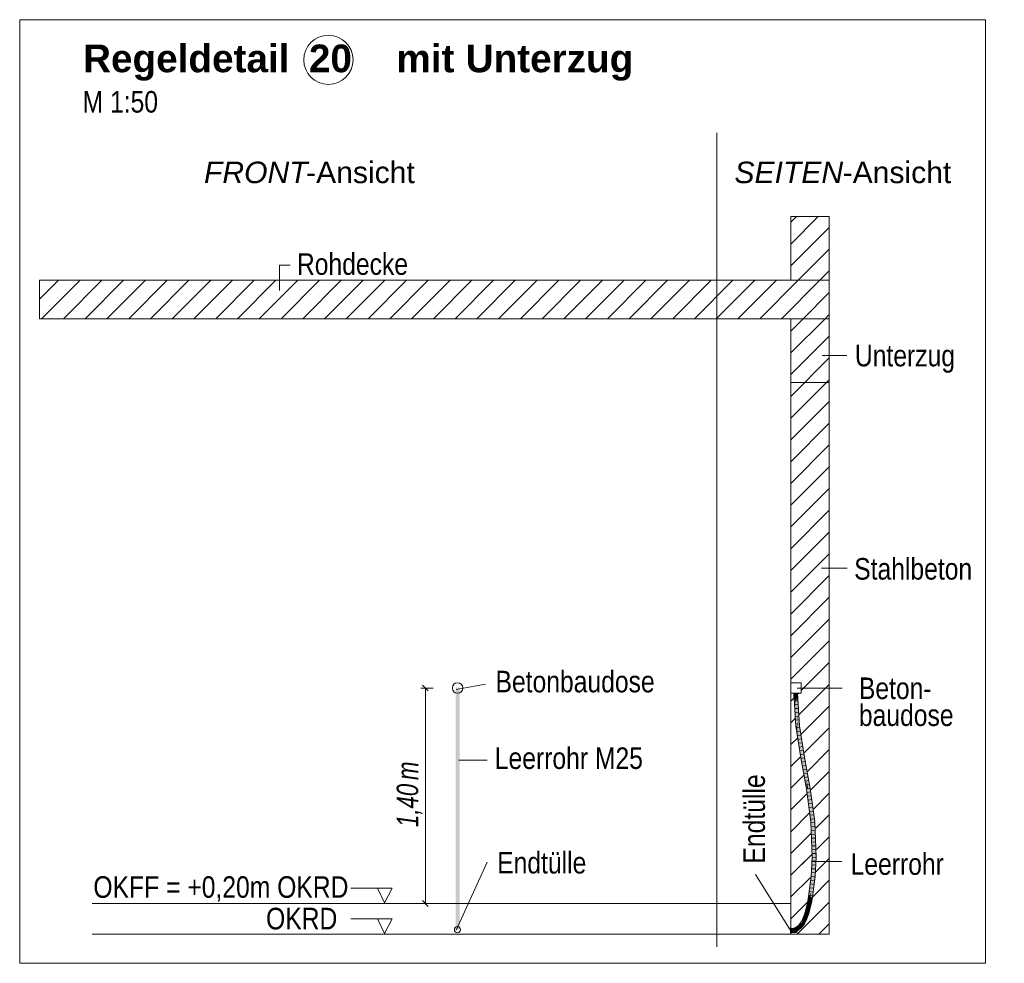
# Model space of a CAD drawing. Extents: x -620 to 3480, y 62 to 1112.
# Tile 56 of 76: x 150 to 214, y 565 to 626. Entities that reach past the tile are written whole.
import ezdxf
from ezdxf.lldxf.tags import DXFTag

# ---------------------------------------------------------------- set-up
doc = ezdxf.new("R2010")
doc.units = 0
doc.layers.get('0').update_dxf_attribs({"lineweight": 13})
for name, color, linetype, lineweight, true_color in [('E_Aussparung Bemaßung-A06GA2TP8I', 5, 'Continuous', 9, 0x0000ff), ('E_Betonbaudose', 1, 'Continuous', 13, 0xff0000), ('E_Detail_Beschriftung', 7, 'Continuous', 13, 0x009900), ('E_Detail_Wandschraffur', 7, 'Continuous', 5, 0xc0c0c0), ('E_Leerrohr 25-A06GA2TQ8I', 7, 'Continuous', 9, 0xff8000), ('E_Leerrohr 25-Shading', 7, 'Continuous', 9, 0xff8000), ('E_Leerrohr Beschriftung', 1, 'Continuous', 9, 0xff0000)]:
    doc.layers.add(name, color=color, linetype=linetype, lineweight=lineweight, true_color=true_color)
doc.layers.add('E_Detail_Linie_Text_Bem', color=7, linetype='Continuous', lineweight=13)
doc.styles.get("Standard").update_dxf_attribs({"font": 'ARIALN.TTF'})
tags = doc.linetypes.add('fein_strichliert', pattern=[4, 1, -2, 1]).pattern_tags.tags
tags[8:9] = [DXFTag(74, 4), DXFTag(75, 0), DXFTag(340, '0'), DXFTag(46, 0.0), DXFTag(50, 0.0), DXFTag(44, 0.0), DXFTag(45, 0.0)]
tags[6:7] = [DXFTag(74, 4), DXFTag(75, 0), DXFTag(340, '0'), DXFTag(46, 0.0), DXFTag(50, 0.0), DXFTag(44, 0.0), DXFTag(45, 0.0)]
tags[4:5] = [DXFTag(74, 4), DXFTag(75, 0), DXFTag(340, '0'), DXFTag(46, 0.0), DXFTag(50, 0.0), DXFTag(44, 0.0), DXFTag(45, 0.0)]
tags = doc.linetypes.add('fein_strichliert-A06GA2TT8I', pattern=[4, 1, -2, 1]).pattern_tags.tags
tags[8:9] = [DXFTag(74, 4), DXFTag(75, 0), DXFTag(340, '0'), DXFTag(46, 0.0), DXFTag(50, 0.0), DXFTag(44, 0.0), DXFTag(45, 0.0)]
tags[6:7] = [DXFTag(74, 4), DXFTag(75, 0), DXFTag(340, '0'), DXFTag(46, 0.0), DXFTag(50, 0.0), DXFTag(44, 0.0), DXFTag(45, 0.0)]
tags[4:5] = [DXFTag(74, 4), DXFTag(75, 0), DXFTag(340, '0'), DXFTag(46, 0.0), DXFTag(50, 0.0), DXFTag(44, 0.0), DXFTag(45, 0.0)]
tags = doc.linetypes.add('STRICHPUNKT2-A06GA2TR8I', pattern=[12.7, 6.35, -3.175, 0, -3.175]).pattern_tags.tags
tags[10:11] = [DXFTag(74, 4), DXFTag(75, 0), DXFTag(340, '0'), DXFTag(46, 0.0), DXFTag(50, 0.0), DXFTag(44, 0.0), DXFTag(45, 0.0)]
tags[8:9] = [DXFTag(74, 4), DXFTag(75, 0), DXFTag(340, '0'), DXFTag(46, 0.0), DXFTag(50, 0.0), DXFTag(44, 0.0), DXFTag(45, 0.0)]
tags[6:7] = [DXFTag(74, 4), DXFTag(75, 0), DXFTag(340, '0'), DXFTag(46, 0.0), DXFTag(50, 0.0), DXFTag(44, 0.0), DXFTag(45, 0.0)]
tags[4:5] = [DXFTag(74, 4), DXFTag(75, 0), DXFTag(340, '0'), DXFTag(46, 0.0), DXFTag(50, 0.0), DXFTag(44, 0.0), DXFTag(45, 0.0)]

# ---------------------------------------------------------------- blocks, each defined once
blk = doc.blocks.new('Shading-A06GA2BB8I', base_point=(200.35, 737.715))
at = {"layer": 'E_Leerrohr 25-Shading', "color": 32, "true_color": 0xd96d00}
for points in [[(200.119, 582.668), (200.119, 582.662), (200.23, 582.668), (200.23, 582.662)], [(200.184, 582.268), (200.309, 582.268), (200.184, 582.662), (200.309, 582.662)], [(200.23, 582.662), (200.309, 582.662), (200.23, 582.668), (200.309, 582.668)], [(200.322, 582.668), (200.309, 582.668), (200.322, 582.662), (200.309, 582.662)], [(200.309, 582.662), (200.309, 582.268), (200.322, 582.662), (200.322, 582.268)], [(200.354, 582.668), (200.322, 582.668), (200.354, 582.662), (200.322, 582.662)], [(200.322, 582.268), (200.434, 582.268), (200.322, 582.662), (200.434, 582.662)], [(200.354, 582.668), (200.354, 582.662), (200.42, 582.668), (200.42, 582.662)], [(200.42, 582.662), (200.499, 582.662), (200.42, 582.668), (200.499, 582.668)], [(199.987, 567.323), (199.987, 567.434), (199.981, 567.322), (199.981, 567.434)], [(199.981, 567.29), (199.987, 567.29), (199.981, 567.322), (199.987, 567.323)], [(199.981, 567.244), (199.987, 567.244), (199.981, 567.29), (199.987, 567.29)], [(199.987, 567.211), (199.987, 567.244), (199.981, 567.211), (199.981, 567.244)], [(199.981, 567.133), (199.987, 567.133), (199.981, 567.211), (199.987, 567.211)], [(199.981, 567.054), (199.987, 567.054), (199.981, 567.133), (199.987, 567.133)], [(199.987, 567.244), (200.144, 567.369), (199.987, 567.369)], [(199.987, 567.244), (200.209, 567.252), (200.144, 567.369), (200.257, 567.256)], [(200.09, 567.246), (200.19, 567.251), (199.987, 567.244), (200.209, 567.252)], [(199.987, 567.244), (200.334, 567.244), (200.329, 567.25)], [(200.166, 567.149), (200.196, 567.227), (200.123, 567.136), (199.987, 567.244)], [(199.987, 567.244), (200.196, 567.227), (200.09, 567.24)], [(199.987, 567.244), (199.987, 567.119), (200.123, 567.136), (200.103, 567.13)], [(199.987, 567.244), (200.321, 567.23), (200.334, 567.244)], [(199.987, 567.119), (200.144, 567.119), (200.127, 567.132)], [(200.265, 567.248), (200.259, 567.254), (200.09, 567.246)], [(200.246, 567.221), (200.259, 567.233), (200.09, 567.24)], [(200.103, 567.13), (200.127, 567.132), (200.123, 567.136)], [(200.161, 567.136), (200.166, 567.149), (200.127, 567.132), (200.123, 567.136)], [(200.127, 567.132), (200.144, 567.119), (200.161, 567.136)], [(200.144, 567.369), (200.257, 567.256), (200.184, 567.369), (200.228, 567.325)], [(200.144, 567.119), (200.209, 567.119), (200.179, 567.153), (200.272, 567.181)], [(200.166, 567.149), (200.161, 567.136), (200.179, 567.153)], [(200.243, 567.217), (200.196, 567.227), (200.179, 567.153), (200.166, 567.149)], [(200.243, 567.217), (200.179, 567.153), (200.248, 567.183), (200.211, 567.163)], [(200.228, 567.325), (200.209, 567.369), (200.184, 567.369)], [(200.19, 567.251), (200.259, 567.254), (200.209, 567.252)], [(200.243, 567.217), (200.246, 567.221), (200.196, 567.227)], [(200.316, 567.262), (200.381, 567.369), (200.209, 567.369)], [(200.209, 567.369), (200.228, 567.325), (200.316, 567.262), (200.293, 567.26)], [(200.209, 567.252), (200.259, 567.254), (200.257, 567.256)], [(200.381, 567.119), (200.317, 567.195), (200.209, 567.119), (200.272, 567.181)], [(200.211, 567.163), (200.236, 567.17), (200.248, 567.183)], [(200.228, 567.325), (200.257, 567.256), (200.293, 567.26), (200.29, 567.259)], [(200.248, 567.183), (200.236, 567.17), (200.297, 567.207), (200.272, 567.181)], [(200.297, 567.207), (200.321, 567.23), (200.243, 567.217), (200.259, 567.233)], [(200.243, 567.217), (200.248, 567.183), (200.276, 567.211)], [(200.276, 567.211), (200.248, 567.183), (200.294, 567.207)], [(200.248, 567.183), (200.297, 567.207), (200.294, 567.207)], [(200.329, 567.25), (200.317, 567.262), (200.265, 567.248), (200.257, 567.256)], [(200.317, 567.195), (200.31, 567.204), (200.272, 567.181), (200.297, 567.207)], [(200.29, 567.259), (200.317, 567.262), (200.316, 567.262)], [(200.381, 567.198), (200.334, 567.244), (200.381, 567.19), (200.297, 567.207)], [(200.329, 567.199), (200.31, 567.204), (200.317, 567.195)], [(200.381, 567.19), (200.31, 567.204), (200.381, 567.185)], [(200.316, 567.262), (200.329, 567.264), (200.381, 567.369), (200.364, 567.298)], [(200.356, 567.265), (200.356, 567.267), (200.317, 567.262), (200.316, 567.262)], [(200.317, 567.262), (200.334, 567.244), (200.356, 567.265)], [(200.381, 567.172), (200.364, 567.189), (200.317, 567.195), (200.329, 567.199)], [(200.381, 567.172), (200.317, 567.195), (200.381, 567.119)], [(200.329, 567.264), (200.356, 567.267), (200.364, 567.298)], [(200.358, 567.268), (200.334, 567.244), (200.381, 567.27), (200.381, 567.244)], [(200.334, 567.244), (200.381, 567.198), (200.381, 567.244)], [(200.358, 567.268), (200.364, 567.298), (200.356, 567.267)], [(200.356, 567.267), (200.356, 567.265), (200.358, 567.268)], [(200.358, 567.268), (200.381, 567.29), (200.364, 567.298), (200.381, 567.315)], [(200.381, 567.29), (200.358, 567.268), (200.381, 567.27)], [(200.381, 567.315), (200.381, 567.369), (200.364, 567.298)], [(200.381, 567.185), (200.364, 567.189), (200.381, 567.172)]]:
    blk.add_solid(points, dxfattribs=at)
at = {"layer": 'E_Leerrohr 25-Shading', "color": 34, "true_color": 0xb05800}
for points in [[(200.184, 582.662), (200.209, 582.26), (200.211, 582.416)], [(200.184, 582.662), (200.211, 582.416), (200.212, 582.662)], [(200.211, 582.416), (200.209, 582.26), (200.273, 581.836), (200.298, 581.434)], [(200.212, 582.662), (200.211, 582.416), (200.233, 582.471), (200.273, 581.836)], [(200.233, 582.471), (200.221, 582.662), (200.212, 582.662)], [(200.425, 582.317), (200.398, 582.662), (200.411, 582.451)], [(200.398, 582.662), (200.459, 582.261), (200.416, 582.662)], [(200.459, 582.261), (200.398, 582.662), (200.499, 581.627), (200.425, 582.317)], [(200.436, 582.05), (200.478, 581.66), (200.411, 582.451), (200.425, 582.317)], [(200.459, 582.261), (200.434, 582.662), (200.416, 582.662)], [(200.425, 582.317), (200.478, 581.66), (200.499, 581.627), (200.524, 581.225)], [(200.319, 580.515), (200.298, 581.434), (200.209, 582.26)], [(200.491, 581.456), (200.436, 582.05), (200.531, 580.537)], [(200.478, 581.66), (200.436, 582.05), (200.486, 581.554), (200.491, 581.456)], [(200.319, 580.515), (200.352, 580.518), (200.298, 581.434), (200.346, 580.667)], [(200.484, 581.599), (200.478, 581.66), (200.486, 581.554)], [(200.518, 581.16), (200.51, 581.358), (200.486, 581.554), (200.484, 581.599)], [(200.491, 581.456), (200.518, 581.16), (200.486, 581.554)], [(200.518, 581.16), (200.491, 581.456), (200.542, 580.539), (200.531, 580.537)], [(200.524, 581.225), (200.51, 581.358), (200.567, 580.541), (200.518, 581.16)], [(200.542, 580.539), (200.567, 580.541), (200.518, 581.16)], [(200.352, 580.518), (200.319, 580.515), (200.434, 579.769)], [(200.352, 580.518), (200.355, 580.518), (200.346, 580.667)], [(200.459, 579.606), (200.352, 580.518), (200.434, 579.769)], [(200.459, 579.606), (200.371, 580.416), (200.352, 580.518), (200.355, 580.518)], [(200.411, 580.159), (200.371, 580.416), (200.499, 579.349), (200.459, 579.606)], [(200.542, 580.539), (200.531, 580.537), (200.846, 578.503)], [(200.882, 578.509), (200.567, 580.541), (200.846, 578.503), (200.542, 580.539)], [(200.524, 579.186), (200.436, 579.996), (200.499, 579.349), (200.411, 580.159)], [(200.636, 578.467), (200.672, 578.473), (200.524, 579.186), (200.436, 579.996)], [(201.036, 576.464), (200.672, 578.473), (201.005, 576.43), (200.636, 578.467)], [(201.072, 577.46), (200.882, 578.509), (201.036, 577.456), (200.846, 578.503)], [(201.252, 576.469), (201.072, 577.46), (201.216, 576.464), (201.036, 577.456)], [(201.036, 576.464), (201.005, 576.43), (201.039, 576.435)], [(201.039, 576.435), (201.005, 576.43), (201.073, 575.942)], [(201.041, 576.436), (201.036, 576.464), (201.039, 576.435)], [(201.073, 575.942), (201.24, 574.906), (201.039, 576.435), (201.041, 576.436)], [(201.24, 574.906), (201.335, 574.314), (201.041, 576.436)], [(201.299, 574.311), (201.317, 574.312), (201.073, 575.942), (201.24, 574.906)], [(201.252, 576.469), (201.216, 576.464), (201.548, 574.332), (201.511, 574.329)], [(201.317, 574.312), (201.335, 574.314), (201.24, 574.906)], [(201.317, 574.312), (201.299, 574.311), (201.324, 573.682)], [(201.324, 573.682), (201.358, 573.117), (201.317, 574.312), (201.335, 574.314)], [(201.358, 573.117), (201.426, 572.011), (201.335, 574.314)], [(201.593, 573.186), (201.548, 574.332), (201.536, 573.707), (201.511, 574.329)], [(201.358, 573.117), (201.324, 573.682), (201.37, 572.507)], [(201.64, 572.012), (201.536, 573.707), (201.638, 572.012)], [(201.536, 573.707), (201.64, 572.012), (201.536, 573.707), (201.593, 573.186)], [(201.629, 572.012), (201.638, 572.012), (201.583, 572.527), (201.536, 573.707)], [(201.39, 572.01), (201.426, 572.011), (201.37, 572.507), (201.358, 573.117)], [(201.583, 572.527), (201.603, 572.012), (201.611, 572.012)], [(201.426, 572.011), (201.39, 572.01), (201.332, 570.769), (201.32, 570.77)], [(201.356, 570.767), (201.426, 572.011), (201.332, 570.769)], [(201.569, 570.747), (201.603, 572.012), (201.532, 570.751)], [(201.603, 572.012), (201.569, 570.747), (201.611, 572.012), (201.582, 570.979)], [(201.582, 570.979), (201.637, 571.956), (201.611, 572.012), (201.638, 572.012)], [(201.637, 571.956), (201.64, 572.012), (201.638, 572.012)], [(201.151, 569.443), (201.168, 569.441), (201.276, 570.425), (201.221, 569.815)], [(201.221, 569.815), (201.187, 569.438), (201.356, 570.767)], [(201.276, 570.425), (201.221, 569.815), (201.332, 570.769), (201.356, 570.767)], [(201.332, 570.769), (201.32, 570.77), (201.276, 570.425)], [(201.49, 570.415), (201.362, 569.415), (201.387, 569.412)], [(201.399, 569.41), (201.49, 570.415), (201.387, 569.412)], [(201.49, 570.415), (201.399, 569.41), (201.47, 569.974)], [(201.49, 570.415), (201.49, 570.415), (201.569, 570.747), (201.47, 569.974)], [(201.49, 570.415), (201.569, 570.747), (201.532, 570.751)], [(201.168, 569.441), (201.187, 569.438), (201.221, 569.815)], [(200.933, 568.43), (200.939, 568.428), (201.057, 568.928), (201.007, 568.641)], [(201.057, 568.928), (201.007, 568.641), (201.065, 568.926), (201.046, 568.764)], [(201.038, 568.7), (201.092, 568.92), (201.065, 568.926)], [(201.074, 569.018), (201.057, 568.928), (201.065, 568.926)], [(201.069, 568.968), (201.065, 568.926), (201.09, 568.935), (201.087, 568.921)], [(201.077, 569.002), (201.074, 569.018), (201.069, 568.968)], [(201.069, 568.968), (201.09, 568.935), (201.077, 569.002)], [(201.074, 569.018), (201.077, 569.002), (201.107, 569.185), (201.117, 569.183)], [(201.117, 569.183), (201.077, 569.002), (201.14, 569.179), (201.09, 568.935)], [(201.087, 568.921), (201.092, 568.92), (201.09, 568.935)], [(201.09, 568.935), (201.092, 568.92), (201.14, 569.179), (201.143, 569.179)], [(201.168, 569.441), (201.151, 569.443), (201.117, 569.183), (201.107, 569.185)], [(201.117, 569.183), (201.14, 569.179), (201.168, 569.441), (201.187, 569.438)], [(201.3, 568.872), (201.265, 568.88), (201.172, 568.357), (201.137, 568.367)], [(201.14, 569.179), (201.143, 569.179), (201.187, 569.438)], [(201.3, 568.872), (201.316, 569.147), (201.265, 568.88)], [(201.3, 568.872), (201.331, 569.03), (201.316, 569.147), (201.349, 569.141)], [(201.387, 569.412), (201.362, 569.415), (201.349, 569.141), (201.316, 569.147)], [(201.331, 569.03), (201.353, 569.14), (201.349, 569.141)], [(201.353, 569.14), (201.399, 569.41), (201.349, 569.141), (201.387, 569.412)], [(200.768, 567.99), (200.792, 567.98), (200.904, 568.354), (200.827, 568.068)], [(200.827, 568.068), (200.802, 567.975), (200.968, 568.419)], [(200.904, 568.354), (200.827, 568.068), (200.939, 568.428), (200.968, 568.419)], [(200.939, 568.428), (200.933, 568.43), (200.904, 568.354)], [(200.939, 568.428), (200.968, 568.419), (201.007, 568.641)], [(201.007, 568.641), (200.968, 568.419), (201.046, 568.764), (201.038, 568.7)], [(201.074, 568.096), (201.172, 568.357), (201.038, 568.102), (201.137, 568.367)], [(200.499, 567.589), (200.482, 567.57), (200.486, 567.567)], [(200.491, 567.561), (200.524, 567.616), (200.486, 567.567), (200.499, 567.589)], [(200.518, 567.588), (200.524, 567.616), (200.496, 567.568)], [(200.496, 567.568), (200.512, 567.564), (200.518, 567.588)], [(200.512, 567.564), (200.507, 567.544), (200.585, 567.634), (200.589, 567.631)], [(200.576, 567.641), (200.518, 567.588), (200.585, 567.634), (200.512, 567.564)], [(200.524, 567.616), (200.518, 567.588), (200.56, 567.654), (200.576, 567.641)], [(200.685, 567.803), (200.672, 567.811), (200.56, 567.653), (200.56, 567.654)], [(200.56, 567.653), (200.576, 567.641), (200.685, 567.803), (200.698, 567.795)], [(200.698, 567.795), (200.576, 567.641), (200.703, 567.792), (200.585, 567.634)], [(200.792, 567.98), (200.768, 567.99), (200.685, 567.803), (200.672, 567.811)], [(200.685, 567.803), (200.698, 567.795), (200.792, 567.98), (200.802, 567.975)], [(200.756, 567.499), (200.885, 567.68), (200.754, 567.558), (200.854, 567.699)], [(200.792, 567.98), (200.802, 567.975), (200.827, 568.068)], [(200.885, 567.68), (200.965, 567.907), (200.854, 567.699)], [(200.885, 567.68), (200.94, 567.783), (200.965, 567.907), (200.989, 567.896)], [(200.94, 567.783), (200.998, 567.892), (200.989, 567.896)], [(200.965, 567.907), (200.989, 567.896), (201.038, 568.102), (201.052, 568.1)], [(200.989, 567.896), (200.998, 567.892), (201.052, 568.1), (201.074, 568.096)], [(200.079, 567.337), (200.075, 567.374), (199.987, 567.332), (199.987, 567.369)], [(200.103, 567.125), (200.099, 567.162), (199.987, 567.119), (199.987, 567.155)], [(200.079, 567.337), (200.144, 567.386), (200.075, 567.374)], [(200.079, 567.337), (200.166, 567.353), (200.144, 567.386), (200.158, 567.383)], [(200.103, 567.125), (200.207, 567.181), (200.099, 567.162)], [(200.207, 567.181), (200.103, 567.125), (200.209, 567.171), (200.144, 567.133)], [(200.158, 567.383), (200.157, 567.388), (200.144, 567.386)], [(200.144, 567.133), (200.209, 567.144), (200.209, 567.171), (200.215, 567.147)], [(200.184, 567.397), (200.157, 567.388), (200.188, 567.379), (200.158, 567.383)], [(200.158, 567.383), (200.166, 567.353), (200.188, 567.379)], [(200.188, 567.379), (200.166, 567.353), (200.233, 567.373)], [(200.209, 567.404), (200.184, 567.397), (200.201, 567.394)], [(200.184, 567.397), (200.188, 567.379), (200.201, 567.394)], [(200.247, 567.377), (200.228, 567.391), (200.188, 567.379), (200.201, 567.394)], [(200.247, 567.377), (200.188, 567.379), (200.233, 567.373)], [(200.228, 567.391), (200.209, 567.404), (200.201, 567.394)], [(200.233, 567.189), (200.207, 567.181), (200.209, 567.171)], [(200.238, 567.401), (200.234, 567.412), (200.209, 567.404)], [(200.238, 567.401), (200.209, 567.404), (200.242, 567.389), (200.228, 567.391)], [(200.209, 567.171), (200.212, 567.156), (200.233, 567.189), (200.273, 567.201)], [(200.209, 567.144), (200.215, 567.145), (200.215, 567.147)], [(200.212, 567.156), (200.215, 567.147), (200.273, 567.201), (200.298, 567.208)], [(200.215, 567.145), (200.321, 567.177), (200.298, 567.208), (200.308, 567.212)], [(200.215, 567.145), (200.298, 567.208), (200.215, 567.147)], [(200.228, 567.391), (200.247, 567.377), (200.242, 567.389)], [(200.298, 567.4), (200.322, 567.41), (200.234, 567.412), (200.304, 567.443)], [(200.298, 567.4), (200.234, 567.412), (200.238, 567.401)], [(200.238, 567.401), (200.242, 567.389), (200.298, 567.4), (200.273, 567.389)], [(200.242, 567.389), (200.247, 567.377), (200.273, 567.389)], [(200.322, 567.41), (200.397, 567.5), (200.304, 567.443)], [(200.308, 567.212), (200.321, 567.177), (200.346, 567.228), (200.362, 567.228)], [(200.362, 567.228), (200.321, 567.177), (200.42, 567.228), (200.423, 567.222)], [(200.397, 567.5), (200.322, 567.41), (200.404, 567.49), (200.346, 567.425)], [(200.346, 567.425), (200.371, 567.441), (200.404, 567.49), (200.409, 567.483)], [(200.362, 567.228), (200.371, 567.24), (200.346, 567.228)], [(200.371, 567.24), (200.362, 567.228), (200.414, 567.239), (200.42, 567.228)], [(200.409, 567.483), (200.371, 567.441), (200.417, 567.472), (200.411, 567.465)], [(200.414, 567.239), (200.405, 567.255), (200.371, 567.24)], [(200.434, 567.531), (200.397, 567.5), (200.404, 567.49)], [(200.409, 567.483), (200.459, 567.552), (200.404, 567.49), (200.434, 567.531)], [(200.411, 567.258), (200.405, 567.255), (200.499, 567.27), (200.459, 567.245)], [(200.459, 567.245), (200.405, 567.255), (200.414, 567.239)], [(200.409, 567.483), (200.417, 567.472), (200.459, 567.552), (200.425, 567.483)], [(200.411, 567.465), (200.418, 567.47), (200.417, 567.472)], [(200.436, 567.274), (200.411, 567.258), (200.524, 567.285), (200.499, 567.27)], [(200.414, 567.239), (200.42, 567.228), (200.459, 567.245), (200.434, 567.23)], [(200.417, 567.472), (200.418, 567.47), (200.425, 567.483)], [(200.491, 567.561), (200.418, 567.47), (200.436, 567.485)], [(200.491, 567.561), (200.479, 567.557), (200.418, 567.47), (200.425, 567.483)], [(200.42, 567.228), (200.423, 567.222), (200.434, 567.23)], [(200.479, 567.557), (200.459, 567.552), (200.425, 567.483)], [(200.436, 567.485), (200.507, 567.544), (200.491, 567.561)], [(200.524, 567.285), (200.543, 567.297), (200.436, 567.274), (200.522, 567.326)], [(200.482, 567.57), (200.459, 567.552), (200.486, 567.567), (200.479, 567.557)], [(200.479, 567.557), (200.491, 567.561), (200.486, 567.567)], [(200.496, 567.568), (200.491, 567.561), (200.512, 567.564), (200.499, 567.552)], [(200.499, 567.552), (200.507, 567.544), (200.512, 567.564)], [(200.638, 567.406), (200.629, 567.416), (200.537, 567.306), (200.522, 567.326)], [(200.543, 567.297), (200.654, 567.389), (200.537, 567.306), (200.638, 567.406)], [(200.729, 567.52), (200.727, 567.521), (200.638, 567.406), (200.629, 567.416)], [(200.638, 567.406), (200.734, 567.516), (200.729, 567.52)], [(200.638, 567.406), (200.654, 567.389), (200.734, 567.516), (200.681, 567.418)], [(200.681, 567.418), (200.756, 567.499), (200.734, 567.516)], [(200.754, 567.558), (200.727, 567.521), (200.729, 567.52)], [(200.734, 567.516), (200.756, 567.499), (200.754, 567.558)]]:
    blk.add_solid(points, dxfattribs=at)
at = {"layer": 'E_Leerrohr 25-Shading', "color": 30, "true_color": 0xf57b00}
for points in [[(200.241, 582.662), (200.221, 582.662), (200.233, 582.471)], [(200.233, 582.471), (200.273, 581.836), (200.241, 582.662), (200.276, 581.91)], [(200.309, 582.662), (200.241, 582.662), (200.276, 581.91)], [(200.309, 582.662), (200.276, 581.91), (200.322, 581.976), (200.298, 581.434)], [(200.322, 581.976), (200.334, 582.26), (200.309, 582.662)], [(200.327, 582.662), (200.309, 582.662), (200.334, 582.26)], [(200.334, 582.26), (200.352, 582.662), (200.327, 582.662)], [(200.352, 582.662), (200.334, 582.26), (200.436, 582.05), (200.414, 581.56)], [(200.352, 582.662), (200.436, 582.05), (200.398, 582.662)], [(200.273, 581.836), (200.298, 581.434), (200.276, 581.91)], [(200.298, 581.434), (200.346, 580.667), (200.322, 581.976)], [(200.346, 580.667), (200.334, 582.26), (200.322, 581.976)], [(200.346, 580.667), (200.355, 580.518), (200.334, 582.26), (200.366, 580.52)], [(200.374, 581.626), (200.334, 582.26), (200.394, 580.523), (200.366, 580.52)], [(200.414, 581.56), (200.334, 582.26), (200.399, 581.224)], [(200.414, 581.56), (200.531, 580.537), (200.436, 582.05)], [(200.399, 581.224), (200.374, 581.626), (200.412, 580.525), (200.394, 580.523)], [(200.443, 580.528), (200.531, 580.537), (200.399, 581.224), (200.414, 581.56)], [(200.443, 580.528), (200.399, 581.224), (200.406, 580.87)], [(200.366, 580.52), (200.355, 580.518), (200.371, 580.416)], [(200.366, 580.52), (200.371, 580.416), (200.394, 580.523), (200.407, 580.235)], [(200.407, 580.235), (200.371, 580.416), (200.411, 580.159)], [(200.407, 580.235), (200.43, 580.121), (200.394, 580.523), (200.412, 580.525)], [(200.443, 580.528), (200.406, 580.87), (200.417, 580.525), (200.411, 580.567)], [(200.411, 580.567), (200.412, 580.525), (200.417, 580.525)], [(200.412, 580.525), (200.43, 580.121), (200.417, 580.525), (200.759, 578.488)], [(200.759, 578.488), (200.443, 580.528), (200.417, 580.525)], [(200.531, 580.537), (200.443, 580.528), (200.846, 578.503), (200.759, 578.488)], [(200.436, 579.996), (200.43, 580.121), (200.411, 580.159), (200.407, 580.235)], [(200.672, 578.473), (200.759, 578.488), (200.436, 579.996), (200.43, 580.121)], [(201.021, 577.044), (200.759, 578.488), (201.036, 576.464), (200.672, 578.473)], [(201.036, 577.456), (200.846, 578.503), (201.021, 577.044), (200.759, 578.488)], [(201.216, 576.464), (201.036, 577.456), (201.128, 576.45), (201.021, 577.044)], [(201.128, 576.45), (201.021, 577.044), (201.041, 576.436), (201.036, 576.464)], [(201.128, 576.45), (201.041, 576.436), (201.423, 574.321), (201.335, 574.314)], [(201.511, 574.329), (201.216, 576.464), (201.468, 574.325), (201.128, 576.45)], [(201.128, 576.45), (201.423, 574.321), (201.468, 574.325)], [(201.423, 574.321), (201.335, 574.314), (201.515, 572.011), (201.426, 572.011)], [(201.511, 574.329), (201.423, 574.321), (201.603, 572.012), (201.515, 572.011)], [(201.515, 572.011), (201.426, 572.011), (201.444, 570.759), (201.356, 570.767)], [(201.603, 572.012), (201.515, 572.011), (201.532, 570.751), (201.444, 570.759)], [(201.317, 569.761), (201.444, 570.759), (201.187, 569.438), (201.356, 570.767)], [(201.532, 570.751), (201.444, 570.759), (201.362, 569.415), (201.275, 569.427)], [(201.317, 569.761), (201.187, 569.438), (201.227, 569.433)], [(201.275, 569.427), (201.317, 569.761), (201.227, 569.433)], [(201.052, 568.393), (201.178, 568.9), (201.038, 568.7), (201.092, 568.92)], [(201.265, 568.88), (201.178, 568.9), (201.137, 568.367), (201.052, 568.393)], [(201.159, 569.176), (201.143, 569.179), (201.092, 568.92)], [(201.178, 568.9), (201.23, 569.163), (201.092, 568.92), (201.159, 569.176)], [(201.178, 568.9), (201.092, 568.92), (201.092, 568.92)], [(201.194, 569.437), (201.187, 569.438), (201.143, 569.179)], [(201.159, 569.176), (201.227, 569.433), (201.143, 569.179), (201.194, 569.437)], [(201.159, 569.176), (201.143, 569.179), (201.143, 569.179)], [(201.23, 569.163), (201.275, 569.427), (201.159, 569.176), (201.227, 569.433)], [(201.316, 569.147), (201.23, 569.163), (201.265, 568.88), (201.178, 568.9)], [(201.362, 569.415), (201.275, 569.427), (201.316, 569.147), (201.23, 569.163)], [(200.883, 567.941), (200.968, 568.419), (200.802, 567.975)], [(200.883, 567.941), (201.022, 568.314), (200.968, 568.419), (201.027, 568.401)], [(201.137, 568.367), (201.052, 568.393), (200.965, 567.907), (200.883, 567.941)], [(201.038, 568.7), (200.968, 568.419), (201.027, 568.401)], [(201.022, 568.314), (201.052, 568.393), (201.027, 568.401)], [(201.052, 568.393), (201.038, 568.7), (201.027, 568.401)], [(200.603, 567.62), (200.589, 567.631), (200.507, 567.544)], [(200.568, 567.48), (200.658, 567.576), (200.507, 567.544), (200.603, 567.62)], [(200.603, 567.62), (200.774, 567.748), (200.589, 567.631), (200.731, 567.775)], [(200.658, 567.576), (200.778, 567.745), (200.603, 567.62), (200.774, 567.748)], [(200.854, 567.699), (200.778, 567.745), (200.727, 567.521), (200.658, 567.576)], [(200.783, 567.754), (200.883, 567.941), (200.703, 567.792), (200.802, 567.975)], [(200.783, 567.754), (200.703, 567.792), (200.774, 567.748)], [(200.778, 567.745), (200.783, 567.754), (200.774, 567.748)], [(200.965, 567.907), (200.883, 567.941), (200.854, 567.699), (200.778, 567.745)], [(200.089, 567.25), (200.079, 567.337), (199.987, 567.244), (199.987, 567.332)], [(200.099, 567.162), (200.089, 567.25), (199.987, 567.155), (199.987, 567.244)], [(200.169, 567.34), (200.166, 567.353), (200.079, 567.337)], [(200.089, 567.25), (200.186, 567.267), (200.079, 567.337), (200.169, 567.34)], [(200.207, 567.181), (200.186, 567.267), (200.099, 567.162), (200.089, 567.25)], [(200.233, 567.373), (200.166, 567.353), (200.237, 567.363)], [(200.166, 567.353), (200.169, 567.34), (200.237, 567.363), (200.247, 567.341)], [(200.247, 567.341), (200.169, 567.34), (200.256, 567.323), (200.169, 567.34)], [(200.169, 567.34), (200.186, 567.267), (200.256, 567.323), (200.269, 567.292)], [(200.186, 567.267), (200.207, 567.181), (200.269, 567.292), (200.261, 567.268)], [(200.261, 567.268), (200.207, 567.181), (200.233, 567.189)], [(200.233, 567.373), (200.237, 567.363), (200.247, 567.377), (200.251, 567.366)], [(200.277, 567.294), (200.261, 567.268), (200.298, 567.208), (200.233, 567.189)], [(200.237, 567.363), (200.269, 567.292), (200.251, 567.366), (200.277, 567.294)], [(200.274, 567.385), (200.273, 567.389), (200.247, 567.377)], [(200.27, 567.368), (200.281, 567.369), (200.247, 567.377), (200.274, 567.385)], [(200.27, 567.368), (200.247, 567.377), (200.251, 567.366)], [(200.309, 567.309), (200.285, 567.362), (200.251, 567.366), (200.27, 567.368)], [(200.309, 567.309), (200.251, 567.366), (200.277, 567.294)], [(200.261, 567.268), (200.277, 567.294), (200.269, 567.292)], [(200.285, 567.362), (200.281, 567.369), (200.27, 567.368)], [(200.301, 567.393), (200.298, 567.4), (200.274, 567.385), (200.273, 567.389)], [(200.322, 567.347), (200.301, 567.393), (200.285, 567.362), (200.274, 567.385)], [(200.334, 567.32), (200.277, 567.294), (200.303, 567.224)], [(200.277, 567.294), (200.298, 567.208), (200.303, 567.224)], [(200.322, 567.347), (200.285, 567.362), (200.309, 567.309)], [(200.327, 567.4), (200.322, 567.41), (200.301, 567.393), (200.298, 567.4)], [(200.298, 567.208), (200.308, 567.212), (200.303, 567.224)], [(200.334, 567.386), (200.327, 567.4), (200.322, 567.347), (200.301, 567.393)], [(200.308, 567.212), (200.334, 567.32), (200.303, 567.224)], [(200.334, 567.32), (200.308, 567.212), (200.371, 567.24)], [(200.309, 567.309), (200.334, 567.32), (200.322, 567.347)], [(200.327, 567.4), (200.339, 567.403), (200.322, 567.41), (200.344, 567.42)], [(200.322, 567.347), (200.334, 567.32), (200.334, 567.386), (200.348, 567.361)], [(200.334, 567.386), (200.339, 567.403), (200.327, 567.4)], [(200.348, 567.361), (200.371, 567.441), (200.334, 567.386), (200.346, 567.425)], [(200.334, 567.32), (200.363, 567.333), (200.348, 567.361)], [(200.334, 567.32), (200.371, 567.24), (200.363, 567.333), (200.405, 567.255)], [(200.363, 567.333), (200.371, 567.441), (200.348, 567.361)], [(200.406, 567.45), (200.371, 567.441), (200.374, 567.339), (200.363, 567.333)], [(200.405, 567.255), (200.436, 567.274), (200.363, 567.333), (200.399, 567.355)], [(200.411, 567.465), (200.371, 567.441), (200.406, 567.45)], [(200.429, 567.456), (200.406, 567.45), (200.399, 567.355), (200.374, 567.339)], [(200.399, 567.355), (200.47, 567.398), (200.429, 567.456)], [(200.436, 567.274), (200.522, 567.326), (200.399, 567.355), (200.47, 567.398)], [(200.418, 567.47), (200.411, 567.465), (200.429, 567.456), (200.406, 567.45)], [(200.435, 567.479), (200.436, 567.485), (200.418, 567.47)], [(200.429, 567.456), (200.435, 567.479), (200.418, 567.47)], [(200.47, 567.398), (200.436, 567.485), (200.429, 567.456)], [(200.47, 567.398), (200.568, 567.48), (200.436, 567.485), (200.507, 567.544)], [(200.629, 567.416), (200.568, 567.48), (200.522, 567.326), (200.47, 567.398)], [(200.568, 567.48), (200.507, 567.544), (200.507, 567.544)], [(200.727, 567.521), (200.658, 567.576), (200.629, 567.416), (200.568, 567.48)]]:
    blk.add_solid(points, dxfattribs=at)
blk = doc.blocks.new('Referenz-A06GA2TW8I')
at = {"layer": 'E_Aussparung Bemaßung-A06GA2TP8I', "linetype": 'Continuous', "ltscale": 0.13}
for p, q in [((175.943, 582.999), (176.743, 582.999)), ((176.434, 582.809), (176.052, 583.19)), ((176.243, 582.999), (176.243, 568.999)), ((176.543, 568.999), (175.743, 568.999)), ((176.434, 568.809), (176.052, 569.19))]:
    blk.add_line(p, q, dxfattribs=at)
at = {"layer": 'E_Betonbaudose', "linetype": 'Continuous', "ltscale": 0.13}
for p, q in [((199.994, 582.659), (199.994, 583.339)), ((199.994, 583.339), (200.674, 583.339)), ((200.674, 583.339), (200.674, 582.659)), ((200.674, 582.659), (199.994, 582.659))]:
    blk.add_line(p, q, dxfattribs=at)
for centre, radius in [((178.339, 582.999), 0.34), ((178.329, 567.291), 0.2)]:
    blk.add_circle(centre, radius, dxfattribs=at)
at = {"layer": 'E_Detail_Linie_Text_Bem', "linetype": 'fein_strichliert-A06GA2TT8I', "ltscale": 0.65}
for p, q in [((212.647, 626.427), (149.878, 626.427)), ((149.878, 626.427), (149.878, 565.11)), ((212.647, 565.11), (212.647, 626.427)), ((195.185, 566.191), (195.185, 619.071)), ((149.878, 565.11), (209.621, 565.11)), ((209.621, 565.11), (212.647, 565.11))]:
    blk.add_line(p, q, dxfattribs=at)
at = {"layer": 'E_Detail_Linie_Text_Bem', "linetype": 'Continuous', "ltscale": 0.13}
for p, q in [((199.994, 613.634), (202.494, 613.634)), ((199.994, 609.499), (199.994, 613.634)), ((202.494, 613.634), (202.494, 609.499)), ((202.494, 609.499), (151.167, 609.499)), ((151.167, 609.499), (151.167, 606.999)), ((202.494, 609.499), (199.994, 609.499)), ((202.494, 606.999), (202.494, 609.499)), ((151.167, 606.999), (161.56, 606.999)), ((151.167, 606.999), (199.994, 606.999)), ((161.56, 606.999), (202.494, 606.999)), ((199.994, 606.999), (202.494, 606.999)), ((199.994, 595.199), (199.994, 606.999)), ((199.994, 606.978), (202.494, 606.978)), ((199.994, 602.843), (199.994, 606.978)), ((202.494, 606.999), (202.494, 566.999)), ((202.494, 606.978), (202.494, 602.843)), ((202.494, 602.843), (199.994, 602.843)), ((199.994, 594.999), (199.994, 595.199)), ((199.994, 566.999), (199.994, 594.999)), ((154.597, 568.999), (199.957, 568.999)), ((154.597, 566.999), (201.244, 566.999)), ((202.494, 566.999), (199.994, 566.999))]:
    blk.add_line(p, q, dxfattribs=at)
at = {"layer": 'E_Detail_Linie_Text_Bem', "color": 0, "linetype": 'Continuous', "ltscale": 0.13}
for p, q in [((166.768, 608.82), (166.768, 610.468)), ((166.768, 610.468), (167.455, 610.468)), ((203.634, 604.611), (202.039, 604.611)), ((203.662, 590.776), (201.992, 590.776)), ((180.159, 583.254), (178.248, 582.907)), ((200.4, 582.999), (203.338, 582.999)), ((180.262, 578.32), (178.412, 578.32)), ((178.249, 567.27), (180.262, 571.675)), ((201.366, 571.721), (203.298, 571.721)), ((200.051, 567.122), (197.708, 570.874)), ((174.091, 570), (171.407, 570)), ((173.124, 570.003), (173.582, 569.05)), ((173.582, 569.05), (174.091, 570)), ((174.091, 568), (171.407, 568)), ((173.124, 568.003), (173.582, 567.05)), ((173.582, 567.05), (174.091, 568))]:
    blk.add_line(p, q, dxfattribs=at)
at = {"layer": 'E_Detail_Linie_Text_Bem', "linetype": 'Continuous', "ltscale": 0.13}
blk.add_solid([(178.464, 583.029), (178.464, 567.293), (178.214, 583.028), (178.214, 567.293)], dxfattribs=at)
at = {"layer": 'E_Detail_Wandschraffur', "linetype": 'fein_strichliert', "ltscale": 0.13}
for p, q in [((199.994, 611.848), (201.78, 613.634)), ((200.474, 609.499), (202.494, 611.52)), ((151.167, 608.276), (152.391, 609.499)), ((152.719, 606.999), (155.219, 609.499)), ((155.548, 606.999), (158.048, 609.499)), ((158.376, 606.999), (160.876, 609.499)), ((161.205, 606.999), (163.705, 609.499)), ((164.033, 606.999), (166.533, 609.499)), ((166.861, 606.999), (169.361, 609.499)), ((169.69, 606.999), (172.19, 609.499)), ((172.518, 606.999), (175.018, 609.499)), ((175.347, 606.999), (177.847, 609.499)), ((178.175, 606.999), (180.675, 609.499)), ((181.004, 606.999), (183.504, 609.499)), ((183.832, 606.999), (186.332, 609.499)), ((186.66, 606.999), (189.16, 609.499)), ((189.489, 606.999), (191.989, 609.499)), ((192.317, 606.999), (194.817, 609.499)), ((195.146, 606.999), (197.646, 609.499)), ((197.974, 606.999), (200.474, 609.499)), ((200.803, 606.999), (202.494, 608.691)), ((199.994, 606.191), (200.803, 606.999)), ((199.994, 603.363), (202.494, 605.863)), ((199.994, 600.534), (202.494, 603.034)), ((199.994, 597.706), (202.494, 600.206)), ((199.994, 594.878), (202.494, 597.378)), ((199.994, 592.049), (202.494, 594.549)), ((199.994, 589.221), (202.494, 591.721)), ((199.994, 586.392), (202.494, 588.892)), ((199.994, 583.564), (202.494, 586.064)), ((200.539, 581.28), (202.494, 583.235)), ((199.994, 580.735), (200.267, 581.008)), ((200.869, 578.782), (202.494, 580.407)), ((199.994, 577.907), (200.602, 578.515)), ((201.291, 576.375), (202.494, 577.579)), ((199.994, 575.079), (201.043, 576.127)), ((201.626, 573.882), (202.494, 574.75)), ((199.994, 572.25), (201.339, 573.595)), ((201.623, 571.051), (202.494, 571.922)), ((199.994, 569.422), (201.261, 570.688)), ((200.877, 570.304), (201.131, 570.558)), ((200.401, 566.999), (202.494, 569.093))]:
    blk.add_line(p, q, dxfattribs=at)
at = {"layer": 'E_Detail_Wandschraffur', "linetype": 'ByBlock', "ltscale": 0.13}
for p, q in [((199.994, 613.262), (200.366, 613.634)), ((199.994, 610.434), (202.494, 612.934)), ((201.888, 609.499), (202.494, 610.105)), ((151.305, 606.999), (153.805, 609.499)), ((154.134, 606.999), (156.634, 609.499)), ((156.962, 606.999), (159.462, 609.499)), ((159.79, 606.999), (162.29, 609.499)), ((162.619, 606.999), (165.119, 609.499)), ((165.447, 606.999), (167.947, 609.499)), ((168.276, 606.999), (170.776, 609.499)), ((171.104, 606.999), (173.604, 609.499)), ((173.933, 606.999), (176.433, 609.499)), ((176.761, 606.999), (179.261, 609.499)), ((179.589, 606.999), (182.089, 609.499)), ((182.418, 606.999), (184.918, 609.499)), ((185.246, 606.999), (187.746, 609.499)), ((188.075, 606.999), (190.575, 609.499)), ((190.903, 606.999), (193.403, 609.499)), ((193.732, 606.999), (196.232, 609.499)), ((196.56, 606.999), (199.06, 609.499)), ((199.388, 606.999), (201.888, 609.499)), ((202.217, 606.999), (202.494, 607.277)), ((199.994, 604.777), (202.217, 606.999)), ((199.994, 601.949), (202.494, 604.449)), ((199.994, 599.12), (202.494, 601.62)), ((199.994, 596.292), (202.494, 598.792)), ((199.994, 593.463), (202.494, 595.963)), ((199.994, 590.635), (202.494, 593.135)), ((199.994, 587.806), (202.494, 590.306)), ((199.994, 584.978), (202.494, 587.478)), ((200.674, 582.83), (202.494, 584.65)), ((199.994, 582.15), (200.186, 582.341)), ((200.437, 582.592), (200.496, 582.651)), ((200.672, 579.998), (202.494, 581.821)), ((199.994, 579.321), (200.418, 579.745)), ((201.078, 577.576), (202.494, 578.993)), ((199.994, 576.493), (200.821, 577.319)), ((201.46, 575.13), (202.494, 576.164)), ((199.994, 573.664), (201.215, 574.885)), ((201.664, 572.506), (202.494, 573.336)), ((199.994, 570.836), (201.37, 572.211)), ((200.501, 571.343), (200.91, 571.752)), ((201.403, 569.416), (202.494, 570.507)), ((199.994, 568.007), (201.045, 569.058)), ((201.314, 569.327), (201.37, 569.384)), ((201.815, 566.999), (202.494, 567.679))]:
    blk.add_line(p, q, dxfattribs=at)
at = {"layer": 'E_Leerrohr 25-A06GA2TQ8I', "linetype": 'Continuous', "ltscale": 0.13}
for p, q in [((200.119, 582.668), (200.119, 582.662)), ((200.119, 582.668), (200.23, 582.668)), ((200.119, 582.662), (200.23, 582.662)), ((200.184, 582.662), (200.184, 582.268)), ((200.184, 582.662), (200.257, 582.662)), ((200.184, 582.662), (200.434, 582.662)), ((200.184, 582.662), (200.319, 580.515)), ((200.207, 582.411), (200.442, 582.414)), ((200.23, 582.668), (200.388, 582.668)), ((200.23, 582.662), (200.388, 582.662)), ((200.257, 582.662), (200.361, 582.662)), ((200.361, 582.662), (200.434, 582.662)), ((200.388, 582.668), (200.499, 582.668)), ((200.388, 582.662), (200.499, 582.662)), ((200.434, 582.268), (200.434, 582.662)), ((200.434, 582.662), (200.567, 580.541)), ((200.499, 582.662), (200.499, 582.668)), ((200.184, 582.268), (200.257, 582.268)), ((200.223, 582.16), (200.458, 582.166)), ((200.239, 581.909), (200.474, 581.918)), ((200.254, 581.658), (200.489, 581.67)), ((200.257, 582.268), (200.361, 582.268)), ((200.361, 582.268), (200.434, 582.268)), ((200.27, 581.407), (200.505, 581.422)), ((200.286, 581.156), (200.52, 581.174)), ((200.302, 580.905), (200.536, 580.926)), ((200.317, 580.654), (200.551, 580.678)), ((200.319, 580.515), (200.636, 578.467)), ((200.343, 580.405), (200.577, 580.431)), ((200.567, 580.541), (200.882, 578.509)), ((200.382, 580.157), (200.615, 580.184)), ((200.42, 579.909), (200.653, 579.938)), ((200.458, 579.661), (200.691, 579.692)), ((200.497, 579.413), (200.729, 579.446)), ((200.535, 579.165), (200.768, 579.199)), ((200.574, 578.917), (200.806, 578.953)), ((200.612, 578.669), (200.844, 578.707)), ((200.636, 578.467), (201.005, 576.43)), ((200.882, 578.509), (201.252, 576.469)), ((200.651, 578.422), (200.883, 578.461)), ((200.696, 578.176), (200.928, 578.215)), ((200.741, 577.93), (200.972, 577.969)), ((200.785, 577.684), (201.017, 577.722)), ((200.83, 577.438), (201.062, 577.476)), ((200.874, 577.193), (201.106, 577.23)), ((200.919, 576.947), (201.151, 576.984)), ((200.964, 576.701), (201.196, 576.738)), ((201.005, 576.43), (201.299, 574.311)), ((201.008, 576.455), (201.24, 576.492)), ((201.043, 576.208), (201.276, 576.244)), ((201.077, 575.962), (201.31, 575.995)), ((201.252, 576.469), (201.548, 574.332)), ((201.112, 575.715), (201.344, 575.746)), ((201.146, 575.468), (201.379, 575.498)), ((201.18, 575.222), (201.413, 575.249)), ((201.214, 574.975), (201.448, 575.001)), ((201.248, 574.728), (201.482, 574.752)), ((201.282, 574.482), (201.516, 574.503)), ((201.299, 574.311), (201.39, 572.01)), ((201.309, 574.234), (201.543, 574.254)), ((201.319, 573.986), (201.553, 574.003)), ((201.548, 574.332), (201.64, 572.012)), ((201.329, 573.737), (201.563, 573.752)), ((201.339, 573.488), (201.573, 573.502)), ((201.348, 573.239), (201.583, 573.251)), ((201.358, 572.99), (201.593, 573)), ((201.368, 572.742), (201.603, 572.749)), ((201.378, 572.493), (201.613, 572.498)), ((201.388, 572.244), (201.623, 572.247)), ((201.39, 572.01), (201.32, 570.77)), ((201.368, 571.501), (201.603, 571.493)), ((201.382, 571.748), (201.617, 571.745)), ((201.396, 571.995), (201.631, 571.997)), ((201.64, 572.012), (201.569, 570.747)), ((201.34, 571.006), (201.575, 570.989)), ((201.354, 571.254), (201.589, 571.241)), ((201.32, 570.77), (201.151, 569.443)), ((201.263, 570.265), (201.497, 570.239)), ((201.294, 570.512), (201.528, 570.488)), ((201.326, 570.759), (201.56, 570.737)), ((201.569, 570.747), (201.399, 569.41)), ((201.169, 569.523), (201.402, 569.493)), ((201.2, 569.77), (201.433, 569.742)), ((201.231, 570.018), (201.465, 569.99)), ((201.057, 568.928), (200.933, 568.43)), ((201.107, 569.185), (201.057, 568.928)), ((201.086, 569.039), (201.316, 568.991)), ((201.151, 569.443), (201.107, 569.185)), ((201.13, 569.28), (201.362, 569.242)), ((201.3, 568.872), (201.172, 568.357)), ((201.353, 569.14), (201.3, 568.872)), ((201.399, 569.41), (201.353, 569.14)), ((200.933, 568.43), (200.768, 567.99)), ((200.902, 568.327), (201.125, 568.253)), ((200.973, 568.561), (201.199, 568.496)), ((201.172, 568.357), (200.998, 567.892)), ((201.032, 568.8), (201.26, 568.743)), ((200.56, 567.654), (200.482, 567.571)), ((200.672, 567.811), (200.56, 567.654)), ((200.594, 567.689), (200.782, 567.548)), ((200.768, 567.99), (200.672, 567.811)), ((200.719, 567.884), (200.927, 567.774)), ((200.885, 567.68), (200.756, 567.499)), ((200.817, 568.099), (201.035, 568.013)), ((200.998, 567.892), (200.885, 567.68)), ((199.987, 567.434), (199.981, 567.434)), ((199.981, 567.323), (199.981, 567.434)), ((199.981, 567.165), (199.981, 567.323)), ((199.981, 567.054), (199.981, 567.165)), ((199.981, 567.054), (199.987, 567.054)), ((199.987, 567.323), (199.987, 567.434)), ((200.075, 567.374), (199.987, 567.369)), ((200.381, 567.369), (199.987, 567.369)), ((199.987, 567.296), (199.987, 567.369)), ((199.987, 567.369), (199.987, 567.119)), ((199.987, 567.165), (199.987, 567.323)), ((199.987, 567.192), (199.987, 567.296)), ((199.987, 567.119), (199.987, 567.192)), ((199.987, 567.054), (199.987, 567.165)), ((200.103, 567.125), (199.987, 567.119)), ((199.987, 567.119), (200.381, 567.119)), ((200.054, 567.365), (200.074, 567.131)), ((200.157, 567.388), (200.075, 567.374)), ((200.215, 567.145), (200.103, 567.125)), ((200.234, 567.412), (200.157, 567.388)), ((200.321, 567.177), (200.215, 567.145)), ((200.304, 567.443), (200.234, 567.412)), ((200.26, 567.415), (200.351, 567.199)), ((200.397, 567.5), (200.304, 567.443)), ((200.423, 567.222), (200.321, 567.177)), ((200.381, 567.296), (200.381, 567.369)), ((200.381, 567.192), (200.381, 567.296)), ((200.381, 567.119), (200.381, 567.192)), ((200.482, 567.571), (200.397, 567.5)), ((200.543, 567.297), (200.423, 567.222)), ((200.443, 567.528), (200.592, 567.347)), ((200.654, 567.389), (200.543, 567.297)), ((200.756, 567.499), (200.654, 567.389))]:
    blk.add_line(p, q, dxfattribs=at)
at = {"layer": 'E_Leerrohr 25-A06GA2TQ8I', "linetype": 'STRICHPUNKT2-A06GA2TR8I', "lineweight": 5, "ltscale": 0.13}
for p, q in [((200.309, 582.662), (200.309, 582.268)), ((199.987, 567.244), (200.381, 567.244))]:
    blk.add_line(p, q, dxfattribs=at)
at = {"layer": 'E_Leerrohr Beschriftung', "linetype": 'Continuous', "ltscale": 0.13}
blk.add_circle((169.941, 623.819), 1.6, dxfattribs=at)
at = {"layer": 'E_Aussparung Bemaßung-A06GA2TP8I', "linetype": 'Continuous', "ltscale": 0.13, "char_height": 1.4, "attachment_point": 1, "rotation": 90}
for s, insert in [('{\\W0.9;\\fArial Narrow|b0|i1;m}', (174.377, 577.02)), ('{\\W0.9;\\fArial Narrow|b0|i1;1,40 }', (174.377, 573.963))]:
    blk.add_mtext(s, dxfattribs=dict(at, insert=insert))
at = {"layer": 'E_Detail_Beschriftung', "color": 1, "linetype": 'Continuous', "lineweight": 35, "ltscale": 0.35, "true_color": 0xff0000, "char_height": 1.8, "attachment_point": 1}
for s, insert in [('{\\fArial|b1|i0;Regeldetail}', (153.996, 624.811)), ('{\\fArial|b1|i0;20}', (168.674, 624.811)), ('{\\fArial|b1|i0;mit}', (174.36, 624.811)), ('{\\fArial|b1|i0;Unterzug}', (178.861, 624.811))]:
    blk.add_mtext(s, dxfattribs=dict(at, insert=insert))
at = {"layer": 'E_Detail_Beschriftung', "linetype": 'Continuous', "ltscale": 0.13, "char_height": 1.4, "attachment_point": 1}
for s, insert in [('{\\fArial Narrow;M 1:50}', (153.965, 621.79)), ('{\\fArial Narrow;Rohdecke}', (167.895, 611.247)), ('{\\fArial Narrow;Unterzug}', (204.158, 605.301)), ('{\\fArial Narrow;Stahlbeton}', (204.111, 591.443)), ('{\\fArial Narrow;Betonbaudose}', (180.8, 584.117)), ('{\\fArial Narrow;Beton-}', (204.416, 583.682)), ('{\\fArial Narrow;baudose}', (204.416, 581.932)), ('{\\fArial Narrow;Leerrohr M25}', (180.754, 579.139)), ('{\\fArial Narrow;Endtülle}', (180.907, 572.346)), ('{\\fArial Narrow;Leerrohr}', (203.877, 572.261)), ('{\\fArial Narrow;OKFF = +0,20m OKRD}', (154.666, 570.767)), ('{\\fArial Narrow;OKRD}', (165.888, 568.717))]:
    blk.add_mtext(s, dxfattribs=dict(at, insert=insert))
at = {"layer": 'E_Detail_Beschriftung', "linetype": 'Continuous', "lineweight": -2, "ltscale": 0.25, "char_height": 1.4, "attachment_point": 1}
for s, insert in [('{\\fArial|b0|i1;FRONT}', (161.855, 617.205)), ('{\\fArial;-Ansicht}', (168.491, 617.205)), ('{\\fArial|b0|i1;SEITEN}', (196.329, 617.205)), ('{\\fArial;-Ansicht}', (203.359, 617.205))]:
    blk.add_mtext(s, dxfattribs=dict(at, insert=insert))
at = {"layer": 'E_Detail_Beschriftung', "linetype": 'Continuous', "ltscale": 0.13, "insert": (196.91, 571.592), "char_height": 1.4, "attachment_point": 1, "rotation": 90}
blk.add_mtext('{\\fArial Narrow;Endtülle}', dxfattribs=at)

msp = doc.modelspace()

# ---------------------------------------------------------------- block references
at = {"color": 8, "lineweight": 25, "ltscale": 0.25, "true_color": 0x808080}
msp.add_blockref('Referenz-A06GA2TW8I', (0, 0), dxfattribs=at)
msp.add_blockref('Shading-A06GA2BB8I', (200.35, 737.715))

doc.saveas('drawing.dxf')
